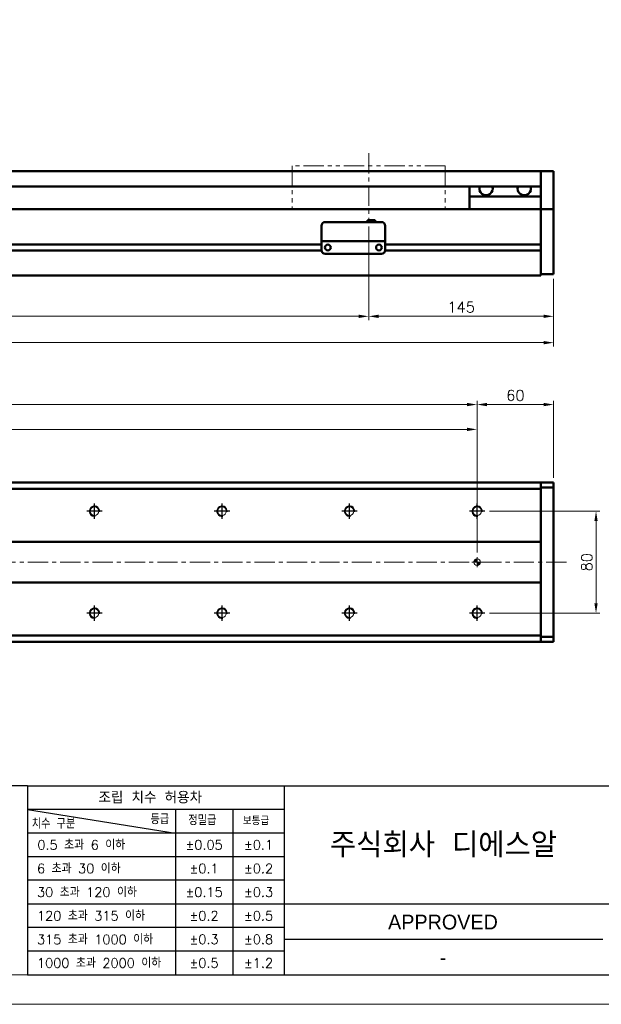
# Model space of a CAD drawing. Header units: millimetres. Extents: x 46891 to 50493, y 6223 to 9905.
# Tile 3 of 5: x 49526 to 49982, y 8529 to 9302. Entities that reach past the tile are written whole.
import ezdxf
from ezdxf.enums import TextEntityAlignment as Align

# ---------------------------------------------------------------- set-up
doc = ezdxf.new("R2010")
doc.units = ezdxf.units.MM
doc.header["$LTSCALE"] = 0.5
doc.linetypes.add('CENTER', pattern=[50.8, 31.75, -6.35, 6.35, -6.35])
doc.linetypes.add('PHANTOM', pattern=[63.5, 31.75, -6.35, 6.35, -6.35, 6.35, -6.35])
doc.layers.get('0').update_dxf_attribs({"lineweight": 20})
doc.layers.add('1', color=1, linetype='CENTER', lineweight=13)
doc.layers.add('외형선(ISO)', color=7, linetype='Continuous', lineweight=50)
for name, color, linetype in [('3', 3, 'Continuous'), ('C', 1, 'CENTER'), ('DIM', 4, 'Continuous')]:
    doc.layers.add(name, color=color, linetype=linetype)
doc.styles.add('ACISOGDT', font='amgdt.shx')
doc.styles.add('DSR TEXT', font='romans.shx', dxfattribs={"bigfont": 'whgtxt.shx'})
doc.styles.get("Standard").update_dxf_attribs({"font": 'romans.shx', "bigfont": 'whgtxt.shx'})
doc.dimstyles.new('DSR', dxfattribs={"dimscale": 2, "dimtxt": 3, "dimasz": 3, "dimexe": 0.5, "dimexo": 0.5, "dimgap": 0.5, "dimtad": 1, "dimdsep": 46, "dimtxsty": 'Standard', "dimcen": 2.5, "dimclrd": 4, "dimclre": 4, "dimclrt": 2, "dimadec": 0, "dimazin": 2, "dimtfac": 1, "dimtmove": 0, "dimatfit": 3, "dimfxl": 0, "dimlwd": -1, "dimlwe": -1, "dimarcsym": 0})

# ---------------------------------------------------------------- blocks, each defined once
blk = doc.blocks.new('A$C13F00394')
at = {"layer": '3'}
for p, q in [((0, 32), (-207.68, 32)), ((0, 32), (202.32, 32)), ((0, 32), (0, 0)), ((43.43, 32), (43.43, 0)), ((0, 28), (25, 24)), ((43.43, 28), (0, 28)), ((25, 28), (25, 0)), ((34.7, 28), (34.7, 0)), ((43.43, 24), (0, 24)), ((43.43, 20), (0, 20)), ((43.43, 16), (0, 16)), ((0, 12), (129.32, 12)), ((43.43, 8), (0, 8)), ((97.32, 6), (43.43, 6)), ((43.43, 4), (0, 4)), ((0, 0), (202.32, 0))]:
    blk.add_line(p, q, dxfattribs=at)
at = {"color": 0, "style": 'DSR TEXT'}
for s, height, p in [('조립 치수 허용차', 2, (11.97, 29.02)), ('등급', 1.5, (20.77, 25.52)), ('정밀급', 1.5, (27.18, 25.37)), ('보통급', 1.3, (36.41, 25.38)), ('치수 구분', 1.5, (0.69, 24.78)), (' 0.5 초과 6 이하', 1.6, (0.56, 21.19)), (' 6 초과 30 이하', 1.6, (0.49, 17.19)), (' 30 초과 120 이하', 1.6, (0.49, 13.19)), (' 120 초과 315 이하', 1.6, (0.49, 9.19)), (' 315 초과 1000 이하', 1.6, (0.49, 5.19)), (' 1000 초과 2000 이하', 1.6, (0.49, 1.19))]:
    blk.add_text(s, height=height, dxfattribs=at).set_placement(p)
at = {"color": 7, "style": 'ACISOGDT'}
blk.add_text('APPROVED', height=2.5, dxfattribs=at).set_placement((70.28, 8.93), align=Align.MIDDLE_CENTER)
at = {"color": 7, "insert": (70.37, 22), "char_height": 4.2, "attachment_point": 5, "style": 'DSR TEXT'}
blk.add_mtext('주식회사 디에스알', dxfattribs=at)
at = {"color": 0, "char_height": 1.6, "attachment_point": 5, "style": 'DSR TEXT'}
for s, insert in [('%%P0.05', (29.85, 22)), ('%%P0.1', (39.07, 22)), ('%%P0.1', (29.85, 18)), ('%%P0.2', (39.07, 18)), ('%%P0.15', (29.85, 14)), ('%%P0.3', (39.07, 14)), ('%%P0.2', (29.85, 10)), ('%%P0.5', (39.07, 10)), ('%%P0.3', (29.85, 6)), ('%%P0.8', (39.07, 6)), ('%%P0.5', (29.85, 2)), ('%%P1.2', (39.07, 2))]:
    blk.add_mtext(s, dxfattribs=dict(at, insert=insert))
blk = doc.blocks.new('A$C1C1952E1')
at = {"color": 1}
blk.add_lwpolyline([(0, 0), (420, 0), (420, 297), (0, 297)], close=True, dxfattribs=at)
at = {"color": 3}
blk.add_lwpolyline([(5, 5), (415, 5), (415, 292), (5, 292)], close=True, dxfattribs=at)
blk = doc.blocks.new('*D105')
at = {"color": 1, "linetype": 'ByBlock'}
for p, q in [((48799.46, 9139.21), (48799.46, 9065.83)), ((49799.46, 9139.21), (49799.46, 9065.83)), ((48807.26, 9068.83), (49791.66, 9068.83))]:
    blk.add_line(p, q, dxfattribs=at)
at = {"color": 1}
for points in [[(48807.26, 9070.13), (48807.26, 9067.53), (48799.46, 9068.83)], [(49791.66, 9070.13), (49791.66, 9067.53), (49799.46, 9068.83)]]:
    blk.add_solid(points, dxfattribs=at)
at = {"layer": 'Defpoints', "color": 0}
for p in [(48799.46, 9142.81), (49799.46, 9142.81), (49799.46, 9068.83)]:
    blk.add_point(p, dxfattribs=at)
at = {"color": 3, "insert": (49299.46, 9076.03), "char_height": 8.4, "attachment_point": 5, "style": 'DSR TEXT'}
blk.add_mtext('STROKE : 1000', dxfattribs=at)
blk = doc.blocks.new('*D106')
at = {"color": 1, "linetype": 'ByBlock'}
for p, q in [((49799.46, 9139.21), (49799.46, 9065.83)), ((49944.46, 9098.21), (49944.46, 9065.83)), ((49936.66, 9068.83), (49807.26, 9068.83))]:
    blk.add_line(p, q, dxfattribs=at)
at = {"color": 1}
for points in [[(49807.26, 9070.13), (49807.26, 9067.53), (49799.46, 9068.83)], [(49936.66, 9070.13), (49936.66, 9067.53), (49944.46, 9068.83)]]:
    blk.add_solid(points, dxfattribs=at)
at = {"layer": 'Defpoints', "color": 0}
for p in [(49799.46, 9142.81), (49944.46, 9101.81), (49799.46, 9068.83)]:
    blk.add_point(p, dxfattribs=at)
at = {"color": 3, "insert": (49871.96, 9076.03), "char_height": 8.4, "attachment_point": 5, "style": 'DSR TEXT'}
blk.add_mtext('145', dxfattribs=at)
blk = doc.blocks.new('*D107')
at = {"color": 1, "linetype": 'ByBlock'}
for p, q in [((48644.46, 9098.21), (48644.46, 9045.16)), ((49944.46, 9098.21), (49944.46, 9045.16)), ((49936.66, 9048.16), (48652.26, 9048.16))]:
    blk.add_line(p, q, dxfattribs=at)
at = {"color": 1}
for points in [[(48652.26, 9049.46), (48652.26, 9046.86), (48644.46, 9048.16)], [(49936.66, 9049.46), (49936.66, 9046.86), (49944.46, 9048.16)]]:
    blk.add_solid(points, dxfattribs=at)
at = {"layer": 'Defpoints', "color": 0}
for p in [(48644.46, 9101.81), (49944.46, 9101.81), (48644.46, 9048.16)]:
    blk.add_point(p, dxfattribs=at)
at = {"color": 3, "insert": (49294.46, 9055.36), "char_height": 8.4, "attachment_point": 5, "style": 'DSR TEXT'}
blk.add_mtext('1300', dxfattribs=at)
blk = doc.blocks.new('A$C33E56CC6')
h = blk.add_hatch()
h.set_pattern_fill('ANSI31', color=256, style=0)
h.set_pattern_definition([(45, (-7065.45672, -6508.5399), (-0.0883883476, 0.0883883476), [])])
h.paths.add_polyline_path([(4, 6.5, 0.414214), (1.5, 4), (4, 4)])
h.paths.add_polyline_path([(6.5, 4), (4, 4), (4, 1.5, 0.414214)])
blk.add_circle((4, 4), 2.5)
at = {"layer": '1'}
for p, q in [((4, 0), (4, 8)), ((0, 4), (8, 4))]:
    blk.add_line(p, q, dxfattribs=at)
blk = doc.blocks.new('tap8')
blk.add_circle((0, 0), 3.4)
at = {"layer": 'C', "color": 1, "linetype": 'CENTER'}
for p, q in [((-6.05, 0), (6.05, 0)), ((0, -6.05), (0, 6.05))]:
    blk.add_line(p, q, dxfattribs=at)
at = {"layer": 'DIM', "color": 3}
blk.add_arc((0, 0), 4, 263.84551, 189.43144, dxfattribs=at)
blk = doc.blocks.new('*D114')
at = {"color": 1, "linetype": 'ByBlock'}
for p, q in [((48684.46, 8883.52), (48684.46, 8983.11)), ((48692.26, 8980.11), (49876.66, 8980.11)), ((49884.46, 8883.52), (49884.46, 8983.11))]:
    blk.add_line(p, q, dxfattribs=at)
at = {"color": 1}
for points in [[(48692.26, 8981.41), (48692.26, 8978.81), (48684.46, 8980.11)], [(49876.66, 8981.41), (49876.66, 8978.81), (49884.46, 8980.11)]]:
    blk.add_solid(points, dxfattribs=at)
at = {"layer": 'Defpoints', "color": 0}
for p in [(49884.46, 8980.11), (48684.46, 8879.92), (49884.46, 8879.92)]:
    blk.add_point(p, dxfattribs=at)
at = {"color": 3, "insert": (49284.46, 8987.31), "char_height": 8.4, "attachment_point": 5, "style": 'DSR TEXT'}
blk.add_mtext('1200%%P0.02', dxfattribs=at)
blk = doc.blocks.new('*D116')
at = {"color": 1, "linetype": 'ByBlock'}
for p, q in [((49884.46, 8927.13), (49884.46, 9002.59)), ((49944.46, 8942.02), (49944.46, 9002.59)), ((49892.26, 8999.59), (49936.66, 8999.59))]:
    blk.add_line(p, q, dxfattribs=at)
at = {"color": 1}
for points in [[(49892.26, 9000.89), (49892.26, 8998.29), (49884.46, 8999.59)], [(49936.66, 9000.89), (49936.66, 8998.29), (49944.46, 8999.59)]]:
    blk.add_solid(points, dxfattribs=at)
at = {"layer": 'Defpoints', "color": 0}
for p in [(49944.46, 8999.59), (49944.46, 8938.42), (49884.46, 8923.53)]:
    blk.add_point(p, dxfattribs=at)
at = {"color": 3, "insert": (49914.46, 9006.79), "char_height": 8.4, "attachment_point": 5, "style": 'DSR TEXT'}
blk.add_mtext('60', dxfattribs=at)
blk = doc.blocks.new('*D118')
at = {"color": 1, "linetype": 'ByBlock'}
for p, q in [((49894.11, 8915.92), (49980.71, 8915.92)), ((49977.71, 8908.12), (49977.71, 8843.72)), ((49894.11, 8835.92), (49980.71, 8835.92))]:
    blk.add_line(p, q, dxfattribs=at)
at = {"color": 1}
for points in [[(49976.41, 8908.12), (49979.01, 8908.12), (49977.71, 8915.92)], [(49976.41, 8843.72), (49979.01, 8843.72), (49977.71, 8835.92)]]:
    blk.add_solid(points, dxfattribs=at)
at = {"layer": 'Defpoints', "color": 0}
for p in [(49890.51, 8915.92), (49890.51, 8835.92), (49977.71, 8835.92)]:
    blk.add_point(p, dxfattribs=at)
at = {"color": 3, "insert": (49970.51, 8875.92), "char_height": 8.4, "attachment_point": 5, "rotation": 90, "style": 'DSR TEXT'}
blk.add_mtext('80', dxfattribs=at)
blk = doc.blocks.new('*D131')
at = {"color": 1, "linetype": 'ByBlock'}
for p, q in [((48684.46, 8925.57), (48684.46, 9002.59)), ((49884.46, 8925.57), (49884.46, 9002.59)), ((48692.26, 8999.59), (49876.66, 8999.59))]:
    blk.add_line(p, q, dxfattribs=at)
at = {"color": 1}
for points in [[(48692.26, 9000.89), (48692.26, 8998.29), (48684.46, 8999.59)], [(49876.66, 9000.89), (49876.66, 8998.29), (49884.46, 8999.59)]]:
    blk.add_solid(points, dxfattribs=at)
at = {"layer": 'Defpoints', "color": 0}
for p in [(49884.46, 8999.59), (48684.46, 8921.97), (49884.46, 8921.97)]:
    blk.add_point(p, dxfattribs=at)
at = {"color": 3, "insert": (49284.46, 9006.79), "char_height": 8.4, "attachment_point": 5, "style": 'DSR TEXT'}
blk.add_mtext('12X100PITCH=1200', dxfattribs=at)

msp = doc.modelspace()

# ---------------------------------------------------------------- linework, layer by layer
at = {"color": 6, "linetype": 'PHANTOM'}
for p, q in [((49859.46234, 9186.8134), (49739.46234, 9186.8134)), ((49739.46234, 9186.8134), (49739.46234, 9152.8134)), ((49859.46234, 9186.8134), (49859.46234, 9152.8134))]:
    msp.add_line(p, q, dxfattribs=at)
at = {"layer": '1'}
for p, q in [((49799.46234, 9196.8134), (49799.46234, 9142.8134)), ((49954.46234, 8875.91938), (48634.46234, 8875.91938))]:
    msp.add_line(p, q, dxfattribs=at)
at = {"layer": '3'}
msp.add_line((49532.07206, 8552.16152), (50469.44932, 8552.16152), dxfattribs=at)
at = {"layer": '외형선(ISO)'}
for p, q in [((48859.46234, 9182.8134), (49934.46234, 9182.8134)), ((49934.46234, 9182.8134), (49934.46234, 9180.8134)), ((49934.46234, 9182.8134), (49944.46234, 9182.8134)), ((49934.46234, 9180.8134), (49934.46234, 9182.8134)), ((49934.46234, 9180.02888), (49934.46234, 9180.8134)), ((49934.46234, 9180.8134), (49934.46234, 9180.02888)), ((49934.46234, 9179.53018), (49934.46234, 9180.02888)), ((49934.46234, 9180.02888), (49934.46234, 9179.53018)), ((49934.46234, 9179.53018), (49934.46234, 9178.4617)), ((49934.46234, 9178.4617), (49934.46234, 9179.53018)), ((49934.46234, 9178.4617), (49934.46234, 9175.47589)), ((49934.46234, 9175.47589), (49934.46234, 9178.4617)), ((49944.46234, 9180.8134), (49944.46234, 9182.8134)), ((49944.46234, 9180.8134), (49944.46234, 9180.02888)), ((49944.46234, 9180.02888), (49944.46234, 9179.53018)), ((49944.46234, 9178.4617), (49944.46234, 9179.53018)), ((49944.46234, 9175.47589), (49944.46234, 9178.4617)), ((48859.46234, 9170.8134), (49934.46234, 9170.8134)), ((49878.46234, 9162.8134), (49878.46234, 9170.8134)), ((49934.46234, 9166.91159), (49934.46234, 9175.47589)), ((49934.46234, 9175.47589), (49934.46234, 9171.3134)), ((49944.46234, 9175.47589), (49944.46234, 9166.91159)), ((49934.46234, 9162.8134), (49878.46234, 9162.8134)), ((49878.46234, 9152.8134), (49878.46234, 9162.8134)), ((49934.46234, 9164.8163), (49934.46234, 9166.91159)), ((49934.46234, 9153.39435), (49934.46234, 9164.8163)), ((49944.46234, 9166.91159), (49944.46234, 9164.8163)), ((49944.46234, 9164.8163), (49944.46234, 9153.39435)), ((49934.46234, 9152.8134), (48804.46234, 9152.8134)), ((49934.46234, 9152.8134), (49934.46234, 9153.39435)), ((49934.46234, 9149.8134), (49934.46234, 9152.8134)), ((49934.46234, 9152.8134), (49934.46234, 9149.8134)), ((49934.46234, 9152.8134), (49944.46234, 9152.8134)), ((49934.46234, 9149.8134), (49934.46234, 9125.2634)), ((49934.46234, 9107.05605), (49934.46234, 9149.8134)), ((49944.46234, 9153.39435), (49944.46234, 9152.8134)), ((49944.46234, 9149.8134), (49944.46234, 9152.8134)), ((49944.46234, 9149.8134), (49944.46234, 9107.05605)), ((49762.46234, 9129.81356), (49762.46234, 9139.81356)), ((49765.46234, 9142.81356), (49809.46234, 9142.81356)), ((49798.46234, 9144.31356), (49798.46234, 9142.81356)), ((49798.46234, 9144.31356), (49804.46234, 9144.31356)), ((49804.46234, 9144.31356), (49804.46234, 9142.81356)), ((49812.46234, 9139.81356), (49812.46234, 9129.81356)), ((49762.46234, 9125.0634), (48858.46234, 9125.0634)), ((49762.46234, 9129.81356), (49762.46234, 9127.81356)), ((49762.46234, 9127.81353), (49762.46234, 9127.81356)), ((49762.46234, 9127.81356), (49812.46234, 9127.81356)), ((49762.46234, 9127.31353), (49762.46234, 9127.81353)), ((49762.46234, 9127.81353), (49765.23284, 9127.81353)), ((49762.46234, 9120.81353), (49762.46234, 9127.31353)), ((49767.48568, 9125.0634), (49767.43901, 9125.0634)), ((49767.69184, 9127.81353), (49769.96234, 9127.81353)), ((49774.96234, 9127.81353), (49799.96234, 9127.81353)), ((49804.96234, 9127.81353), (49807.23284, 9127.81353)), ((49807.48568, 9125.0634), (49807.43901, 9125.0634)), ((49809.69184, 9127.81353), (49812.46234, 9127.81353)), ((49812.46234, 9127.81356), (49812.46234, 9129.81356)), ((49812.46234, 9127.81356), (49812.46234, 9127.81353)), ((49812.46234, 9127.81353), (49812.46234, 9127.31353)), ((49812.46234, 9127.31353), (49812.46234, 9120.81353)), ((49934.46234, 9125.0634), (49812.46234, 9125.0634)), ((49762.47279, 9120.5634), (48858.4519, 9120.5634)), ((49765.46234, 9117.81353), (49809.46234, 9117.81353)), ((49934.46234, 9120.5634), (49812.4519, 9120.5634)), ((49934.46234, 9120.3634), (49934.46234, 9107.05605)), ((49934.46234, 9104.93472), (49934.46234, 9107.05605)), ((49934.46234, 9107.05605), (49934.46234, 9104.93472)), ((49934.46234, 9104.93472), (49934.46234, 9100.8134)), ((49934.46234, 9101.8134), (49934.46234, 9104.93472)), ((49934.46234, 9101.8134), (49944.46234, 9101.8134)), ((49944.46234, 9104.93472), (49944.46234, 9107.05605)), ((49944.46234, 9104.93472), (49944.46234, 9101.8134)), ((48654.46234, 9100.8134), (49934.46234, 9100.8134)), ((49934.46234, 8938.41938), (48654.46234, 8938.41938)), ((48654.46234, 8933.41938), (49934.46234, 8933.41938)), ((49934.46234, 8937.5407), (49934.46234, 8938.41938)), ((49934.46234, 8938.41938), (49934.46234, 8937.5407)), ((49934.46234, 8938.41938), (49944.46234, 8938.41938)), ((49934.46234, 8937.5407), (49934.46234, 8933.41938)), ((49934.46234, 8934.41938), (49934.46234, 8937.5407)), ((49934.46234, 8934.41938), (49944.46234, 8934.41938)), ((49934.46234, 8933.41938), (49934.46234, 8891.91938)), ((49944.46234, 8937.5407), (49944.46234, 8938.41938)), ((49944.46234, 8937.5407), (49944.46234, 8934.41938)), ((49944.46234, 8934.41938), (49944.46234, 8817.41938)), ((49934.46234, 8891.91938), (48654.46234, 8891.91938)), ((49934.46234, 8891.91938), (49934.46234, 8891.06583)), ((49934.46234, 8891.06583), (49934.46234, 8890.71227)), ((49934.46234, 8890.71227), (49934.46234, 8861.12649)), ((49934.46234, 8861.12649), (49934.46234, 8890.71227)), ((48654.46234, 8859.91938), (49934.46234, 8859.91938)), ((49934.46234, 8861.12649), (49934.46234, 8860.77293)), ((49934.46234, 8860.77293), (49934.46234, 8859.91938)), ((49934.46234, 8859.91938), (49934.46234, 8818.41938)), ((49934.46234, 8818.41938), (48654.46234, 8818.41938)), ((49934.46234, 8818.41938), (49934.46234, 8814.29806)), ((49934.46234, 8814.29806), (49934.46234, 8817.41938)), ((49934.46234, 8817.41938), (49944.46234, 8817.41938)), ((49944.46234, 8817.41938), (49944.46234, 8814.29806)), ((49934.46234, 8813.41938), (48654.46234, 8813.41938)), ((49934.46234, 8813.41938), (49934.46234, 8814.29806)), ((49934.46234, 8814.29806), (49934.46234, 8813.41938)), ((49934.46234, 8813.41938), (49944.46234, 8813.41938)), ((49944.46234, 8813.41938), (49944.46234, 8814.29806))]:
    msp.add_line(p, q, dxfattribs=at)
for centre in [(49767.46234, 9122.81353), (49807.46234, 9122.81353)]:
    msp.add_circle(centre, 2.25, dxfattribs=at)
for centre, start, end in [((49765.46234, 9139.81356), 90, 180), ((49809.46234, 9139.81356), 0, 90), ((49765.46234, 9120.81353), 180, 270), ((49809.46234, 9120.81353), 270, 0)]:
    msp.add_arc(centre, 3, start, end, dxfattribs=at)
for centre, major_axis, ratio, start_param, end_param in [((49891.46234, 9168.8134), (5.25, 0), 0.923076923, 2.716178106, 6.708599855), ((49921.46234, 9168.8134), (5.25, 0), 0.923076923, 2.716178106, 6.708599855), ((49766.46234, 9127.81355), (-1.2295, 0), 0.00001, 3.141579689, 6.283172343), ((49772.46234, 9127.81355), (-2.5, 0), 0.00001, 3.144943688, 6.286536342), ((49802.46234, 9127.81355), (-2.5, 0), 0.00001, 3.143048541, 6.284641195), ((49808.46234, 9127.81355), (-1.2295, 0), 0.00001, 3.13437825, 6.275970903)]:
    msp.add_ellipse(centre, major_axis=major_axis, ratio=ratio, start_param=start_param, end_param=end_param, dxfattribs=at)

# ---------------------------------------------------------------- block references
at = {"xscale": 4.6332, "yscale": 4.6332, "zscale": 4.6332}
for name, p in [('A$C1C1952E1', (48546.67132, 8528.99552)), ('A$C13F00394', (49532.07206, 8552.16152))]:
    msp.add_blockref(name, p, dxfattribs=at)
at = {"rotation": 90}
for p in [(49584.46234, 8915.91938), (49684.46234, 8915.91938), (49784.46234, 8915.91938), (49884.46234, 8915.91938), (49584.46234, 8835.91938), (49684.46234, 8835.91938), (49784.46234, 8835.91938), (49884.46234, 8835.91938)]:
    msp.add_blockref('tap8', p, dxfattribs=at)
msp.add_blockref('A$C33E56CC6', (49880.46234, 8871.91938))

# ---------------------------------------------------------------- texts
at = {"color": 2, "style": 'ACISOGDT'}
msp.add_text('-', height=11.583, dxfattribs=at).set_placement((49857.707, 8565.71454), align=Align.MIDDLE_CENTER)

# ---------------------------------------------------------------- dimensions: what is measured, and where the dimension line sits
for base, p1, p2, text, picture, middle in [((49799.46234, 9068.82999), (48799.46234, 9142.8134), (49799.46234, 9142.8134), 'STROKE : <>', '*D105', (49299.46234, 9076.02999)), ((49884.46234, 8999.59398), (48684.46234, 8921.96635), (49884.46234, 8921.96635), '12X100PITCH=<>', '*D131', (49284.46234, 9006.79398)), ((49884.46234, 8980.11146), (48684.46234, 8879.91938), (49884.46234, 8879.91938), '<>%%P0.02', '*D114', (49284.46234, 8987.31146))]:
    dim = msp.add_linear_dim(base=base, p1=p1, p2=p2, text=text, dimstyle='DSR', override={"dimscale": 3, "dimtxt": 2.8, "dimasz": 2.600136, "dimexe": 1, "dimexo": 1.2, "dimgap": 1, "dimdec": 4, "dimtxsty": 'DSR TEXT', "dimclrd": 1, "dimclre": 1, "dimclrt": 3, "dimtdec": 4, "dimtix": 1})
    dim.commit()
    dim.dimension.update_dxf_attribs({"geometry": picture, "text_midpoint": middle})
for base, p2, picture, middle in [((49799.46234, 9068.82999), (49799.46234, 9142.8134), '*D106', (49871.96234, 9076.02999)), ((48644.46234, 9048.15563), (48644.46234, 9101.8134), '*D107', (49294.46234, 9055.35563))]:
    dim = msp.add_linear_dim(base=base, p1=(49944.46234, 9101.8134), p2=p2, dimstyle='DSR', override={"dimscale": 3, "dimtxt": 2.8, "dimasz": 2.600136, "dimexe": 1, "dimexo": 1.2, "dimgap": 1, "dimdec": 4, "dimtxsty": 'DSR TEXT', "dimclrd": 1, "dimclre": 1, "dimclrt": 3, "dimtdec": 4, "dimtix": 1})
    dim.commit()
    dim.dimension.update_dxf_attribs({"geometry": picture, "text_midpoint": middle})
dim = msp.add_linear_dim(base=(49944.46234, 8999.59398), p1=(49884.46234, 8923.53102), p2=(49944.46234, 8938.41938), dimstyle='DSR', override={"dimscale": 3, "dimtxt": 2.8, "dimasz": 2.600136, "dimexe": 1, "dimexo": 1.2, "dimgap": 1, "dimdec": 4, "dimtxsty": 'DSR TEXT', "dimclrd": 1, "dimclre": 1, "dimclrt": 3, "dimtdec": 4, "dimtix": 1})
dim.commit()
dim.dimension.update_dxf_attribs({"geometry": '*D116', "text_midpoint": (49914.46234, 8999.59398), "dimtype": 160})
dim = msp.add_linear_dim(base=(49977.71168, 8835.91938), p1=(49890.50931, 8915.91938), p2=(49890.50931, 8835.91938), angle=90, dimstyle='DSR', override={"dimscale": 3, "dimtxt": 2.8, "dimasz": 2.600136, "dimexe": 1, "dimexo": 1.2, "dimgap": 1, "dimdec": 4, "dimtxsty": 'DSR TEXT', "dimclrd": 1, "dimclre": 1, "dimclrt": 3, "dimtdec": 4, "dimtix": 1})
dim.commit()
dim.dimension.update_dxf_attribs({"geometry": '*D118', "text_midpoint": (49970.51168, 8875.91938)})

doc.saveas('drawing.dxf')
